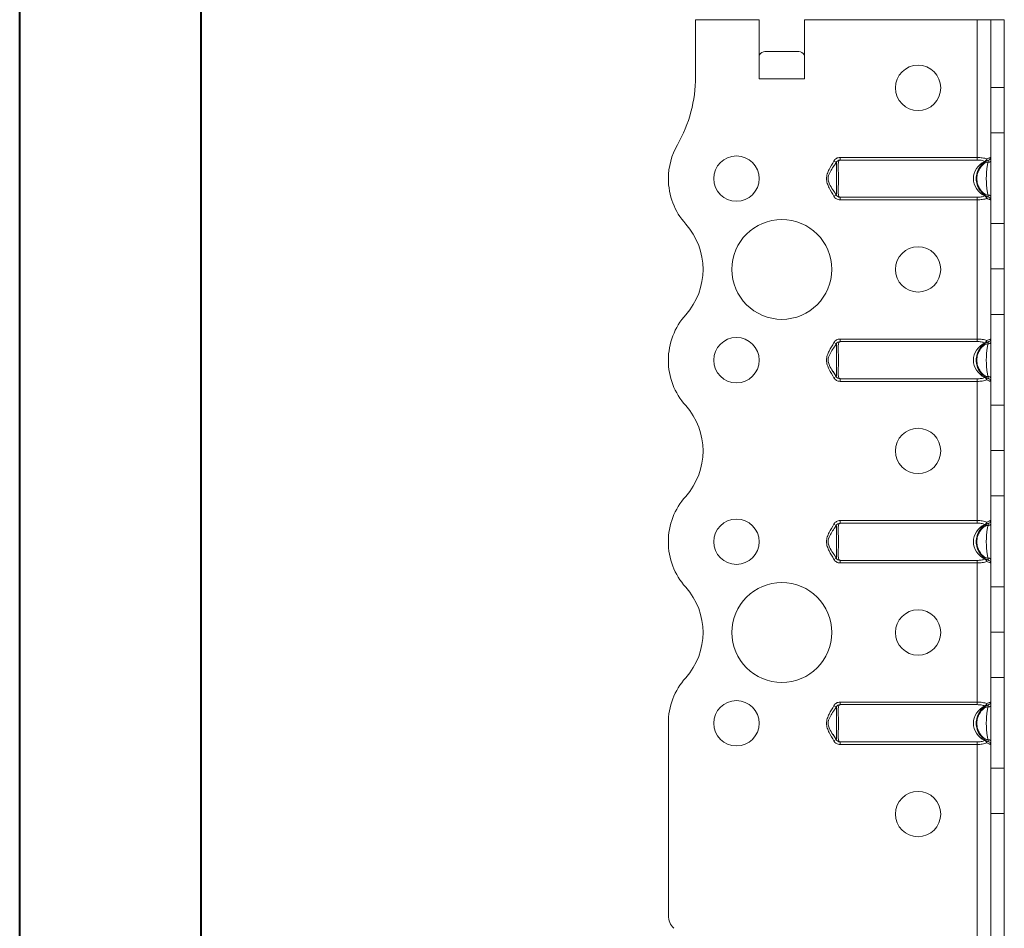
# Model space of a CAD drawing. Header units: millimetres. Extents: x 0 to 210, y 0 to 297.
# Tile 7 of 9: x 0 to 54, y 198 to 248. Entities that reach past the tile are written whole.
import ezdxf

# ---------------------------------------------------------------- set-up
doc = ezdxf.new("R2010")
doc.units = ezdxf.units.MM

msp = doc.modelspace()

# ---------------------------------------------------------------- linework, layer by layer
at = {"color": 7, "linetype": 'Continuous', "lineweight": 40}
for p, q in [((0.079, 0.215), (0.079, 297.215)), ((10.079, 5.215), (10.079, 292.215))]:
    msp.add_line(p, q, dxfattribs=at)
at = {"color": 7, "linetype": 'Continuous', "lineweight": 15}
for p, q in [((37.3, 247.704), (37.3, 244.564)), ((40.8, 247.704), (37.3, 247.704)), ((40.8, 244.454), (40.8, 247.704)), ((43.3, 244.454), (43.3, 247.704)), ((52.8, 247.704), (43.3, 247.704)), ((52.8, 247.704), (52.8, 240.12)), ((53.55, 247.704), (52.8, 247.704)), ((54.3, 247.704), (53.55, 247.704)), ((53.55, 243.979), (53.55, 247.704)), ((54.3, 243.979), (54.3, 247.704)), ((41.112, 245.954), (42.987, 245.954)), ((40.8, 244.454), (43.3, 244.454)), ((53.55, 243.979), (54.3, 243.979)), ((53.55, 241.479), (53.55, 243.979)), ((54.3, 243.979), (54.3, 241.479)), ((54.3, 241.479), (53.55, 241.479)), ((53.55, 241.479), (53.55, 236.479)), ((54.3, 236.479), (54.3, 241.479)), ((44.914, 239.924), (45.047, 239.855)), ((45.047, 239.855), (44.952, 239.696)), ((45.256, 240.12), (45.256, 239.98)), ((45.256, 240.12), (52.8, 240.12)), ((52.8, 239.98), (45.256, 239.98)), ((52.8, 240.12), (52.8, 239.98)), ((44.876, 238.338), (45.047, 238.052)), ((45.047, 238.052), (44.914, 237.984)), ((45.256, 237.928), (52.8, 237.928)), ((45.256, 237.928), (45.256, 237.788)), ((52.8, 237.788), (45.256, 237.788)), ((52.8, 237.928), (52.8, 237.788)), ((52.8, 237.788), (52.8, 230.12)), ((53.55, 236.479), (54.3, 236.479)), ((53.55, 233.979), (53.55, 236.479)), ((54.3, 236.479), (54.3, 233.979)), ((54.3, 233.979), (53.55, 233.979)), ((53.55, 233.978), (53.55, 233.979)), ((53.55, 233.978), (54.3, 233.978)), ((53.55, 231.479), (53.55, 233.978)), ((54.3, 233.978), (54.3, 233.979)), ((54.3, 233.978), (54.3, 231.479)), ((54.3, 231.479), (53.55, 231.479)), ((53.55, 231.479), (53.55, 226.479)), ((54.3, 226.479), (54.3, 231.479)), ((44.914, 229.924), (45.047, 229.855)), ((45.256, 230.12), (45.256, 229.98)), ((45.256, 230.12), (52.8, 230.12)), ((52.8, 229.98), (45.256, 229.98)), ((52.8, 230.12), (52.8, 229.98)), ((45.047, 229.855), (44.952, 229.696)), ((44.876, 228.338), (45.047, 228.052)), ((45.047, 228.052), (44.914, 227.984)), ((45.256, 227.928), (52.8, 227.928)), ((45.256, 227.928), (45.256, 227.788)), ((52.8, 227.788), (45.256, 227.788)), ((52.8, 227.928), (52.8, 227.788)), ((52.8, 227.788), (52.8, 220.12)), ((53.55, 226.479), (54.3, 226.479)), ((53.55, 223.979), (53.55, 226.479)), ((54.3, 226.479), (54.3, 223.979)), ((54.3, 223.979), (53.55, 223.979)), ((53.55, 223.978), (53.55, 223.979)), ((53.55, 223.978), (54.3, 223.978)), ((53.55, 221.479), (53.55, 223.978)), ((54.3, 223.978), (54.3, 223.979)), ((54.3, 223.978), (54.3, 221.479)), ((54.3, 221.479), (53.55, 221.479)), ((53.55, 221.479), (53.55, 216.479)), ((54.3, 216.479), (54.3, 221.479)), ((44.914, 219.924), (45.047, 219.855)), ((45.047, 219.855), (44.952, 219.696)), ((45.256, 220.12), (45.256, 219.98)), ((45.256, 220.12), (52.8, 220.12)), ((52.8, 219.98), (45.256, 219.98)), ((52.8, 220.12), (52.8, 219.98)), ((44.876, 218.338), (45.047, 218.052)), ((45.047, 218.052), (44.914, 217.984)), ((45.256, 217.928), (52.8, 217.928)), ((45.256, 217.928), (45.256, 217.788)), ((52.8, 217.788), (45.256, 217.788)), ((52.8, 217.928), (52.8, 217.788)), ((52.8, 217.788), (52.8, 210.12)), ((53.55, 216.479), (54.3, 216.479)), ((53.55, 213.979), (53.55, 216.479)), ((54.3, 216.479), (54.3, 213.979)), ((54.3, 213.979), (53.55, 213.979)), ((53.55, 213.978), (53.55, 213.979)), ((53.55, 213.978), (54.3, 213.978)), ((53.55, 211.479), (53.55, 213.978)), ((54.3, 213.978), (54.3, 213.979)), ((54.3, 213.978), (54.3, 211.479)), ((54.3, 211.479), (53.55, 211.479)), ((53.55, 211.479), (53.55, 206.478)), ((54.3, 206.478), (54.3, 211.479)), ((44.914, 209.924), (45.047, 209.855)), ((45.047, 209.855), (44.952, 209.696)), ((45.256, 210.12), (45.256, 209.98)), ((45.256, 210.12), (52.8, 210.12)), ((52.8, 209.98), (45.256, 209.98)), ((52.8, 210.12), (52.8, 209.98)), ((35.8, 208.954), (35.8, 198.368)), ((44.876, 208.338), (45.047, 208.052)), ((45.047, 208.052), (44.914, 207.984)), ((45.256, 207.928), (52.8, 207.928)), ((45.256, 207.928), (45.256, 207.788)), ((52.8, 207.788), (45.256, 207.788)), ((52.8, 207.928), (52.8, 207.788)), ((52.8, 207.788), (52.8, 180.954)), ((53.55, 206.478), (54.3, 206.478)), ((53.55, 203.98), (53.55, 206.478)), ((54.3, 206.478), (54.3, 203.98)), ((54.3, 203.98), (53.55, 203.98)), ((53.55, 196.454), (53.55, 203.98)), ((54.3, 196.454), (54.3, 203.98))]:
    msp.add_line(p, q, dxfattribs=at)
at = {"color": 7, "linetype": 'Continuous', "lineweight": 15, "flags": 128}
for points in [[(53.55, 239.924), (53.547, 239.91), (53.538, 239.897), (53.524, 239.885), (53.504, 239.875), (53.481, 239.866), (53.455, 239.86), (53.426, 239.856), (53.396, 239.855)], [(53.396, 238.052), (53.426, 238.051), (53.455, 238.047), (53.481, 238.041), (53.504, 238.033), (53.524, 238.022), (53.538, 238.01), (53.547, 237.997), (53.55, 237.984)], [(53.55, 229.924), (53.547, 229.91), (53.538, 229.897), (53.524, 229.885), (53.504, 229.875), (53.481, 229.866), (53.455, 229.86), (53.426, 229.856), (53.396, 229.855)], [(53.396, 228.052), (53.426, 228.051), (53.455, 228.047), (53.481, 228.041), (53.504, 228.033), (53.524, 228.022), (53.538, 228.01), (53.547, 227.997), (53.55, 227.984)], [(53.55, 219.924), (53.547, 219.91), (53.538, 219.897), (53.524, 219.885), (53.504, 219.875), (53.481, 219.866), (53.455, 219.86), (53.426, 219.856), (53.396, 219.855)], [(53.396, 218.052), (53.426, 218.051), (53.455, 218.047), (53.481, 218.041), (53.504, 218.033), (53.524, 218.022), (53.538, 218.01), (53.547, 217.997), (53.55, 217.984)], [(53.55, 209.924), (53.547, 209.91), (53.538, 209.897), (53.524, 209.885), (53.504, 209.875), (53.481, 209.866), (53.455, 209.86), (53.426, 209.856), (53.396, 209.855)], [(53.396, 208.052), (53.426, 208.051), (53.455, 208.047), (53.481, 208.041), (53.504, 208.033), (53.524, 208.022), (53.538, 208.01), (53.547, 207.997), (53.55, 207.984)]]:
    msp.add_lwpolyline(points, dxfattribs=at)
at = {"color": 7, "linetype": 'Continuous', "lineweight": 15}
for centre, radius in [((49.55, 243.954), 1.25), ((39.55, 238.954), 1.25), ((42.05, 233.954), 2.75), ((49.55, 233.954), 1.25), ((39.55, 228.954), 1.25), ((49.55, 223.954), 1.25), ((39.55, 218.954), 1.25), ((42.05, 213.954), 2.75), ((49.55, 213.954), 1.25), ((39.55, 208.954), 1.25), ((49.55, 203.954), 1.25)]:
    msp.add_circle(centre, radius, dxfattribs=at)
for centre, radius, start, end in [((29.8, 244.564), 7.5, 330.0736, 0), ((39.55, 238.951), 3.75, 150.0736, 179.9591), ((53.131, 240.09), 0.206, 296.6884, 344.8265), ((53.261, 239.98), 0.0829, 243.0713, 296.9287), ((53.229, 239.991), 0.11, 309.351, 23.8135), ((53.4, 240.12), 0.15, 291.1002, 0), ((39.55, 238.954), 3.75, 180, 221.8123), ((53.261, 237.928), 0.0829, 63.0713, 116.9287), ((53.131, 237.818), 0.206, 15.1735, 63.3116), ((53.229, 237.916), 0.11, 336.1865, 50.649), ((53.4, 237.788), 0.15, 0, 68.8998), ((33.96, 233.954), 3.75, 318.1863, 41.8123), ((39.549, 228.954), 3.749, 138.1863, 180), ((53.131, 230.09), 0.206, 296.6884, 344.8265), ((53.261, 229.98), 0.0829, 243.0713, 296.9287), ((53.229, 229.991), 0.11, 309.351, 23.8135), ((53.4, 230.12), 0.15, 291.1002, 0), ((39.549, 228.954), 3.75, 180, 221.8137), ((53.261, 227.928), 0.0829, 63.0713, 116.9287), ((53.131, 227.818), 0.206, 15.1735, 63.3116), ((53.229, 227.916), 0.11, 336.1865, 50.649), ((53.4, 227.788), 0.15, 0, 68.8998), ((33.96, 223.954), 3.75, 318.1863, 41.8137), ((39.549, 218.954), 3.75, 138.1863, 180), ((53.131, 220.09), 0.206, 296.6884, 344.8265), ((53.261, 219.98), 0.0829, 243.0713, 296.9287), ((53.229, 219.991), 0.11, 309.351, 23.8135), ((53.4, 220.12), 0.15, 291.1002, 0), ((39.549, 218.954), 3.75, 180, 221.8137), ((53.261, 217.928), 0.0829, 63.0713, 116.9287), ((53.131, 217.818), 0.206, 15.1735, 63.3116), ((53.229, 217.916), 0.11, 336.1865, 50.649), ((53.4, 217.788), 0.15, 0, 68.8998), ((33.96, 213.954), 3.75, 318.1863, 41.8137), ((39.549, 208.954), 3.75, 138.1863, 180), ((53.131, 210.09), 0.206, 296.6884, 344.8265), ((53.261, 209.98), 0.0829, 243.0713, 296.9287), ((53.229, 209.991), 0.11, 309.351, 23.8135), ((53.4, 210.12), 0.15, 291.1002, 0), ((53.261, 207.928), 0.0829, 63.0713, 116.9287), ((53.131, 207.818), 0.206, 15.1735, 63.3116), ((53.229, 207.916), 0.11, 336.1865, 50.649), ((53.4, 207.788), 0.15, 0, 68.8998), ((36.8, 198.368), 1, 180, 225)]:
    msp.add_arc(centre, radius, start, end, dxfattribs=at)
for centre, major_axis, ratio, start_param, end_param in [((41.112, 244.454), (0, 1.5), 0.416667, 0, 0.523599), ((42.987, 244.454), (0, 1.5), 0.416667, 5.759587, 6.283185), ((53.85, 238.954), (1.25, 0), 0.88, 2.095075, 4.18811), ((53.85, 228.954), (1.25, 0), 0.88, 2.095075, 4.18811), ((53.85, 218.954), (1.25, 0), 0.88, 2.095075, 4.18811), ((53.85, 208.954), (1.25, 0), 0.88, 2.095075, 4.18811)]:
    msp.add_ellipse(centre, major_axis=major_axis, ratio=ratio, start_param=start_param, end_param=end_param, dxfattribs=at)
for points, knots in [([(44.914, 237.984), (44.833, 238.141), (44.737, 238.291), (44.615, 238.527), (44.578, 238.607), (44.523, 238.776), (44.507, 238.866), (44.507, 239.044), (44.523, 239.131), (44.578, 239.3), (44.615, 239.381), (44.737, 239.616), (44.833, 239.766), (44.914, 239.924)], [0, 0, 0, 0, 0.25, 0.25, 0.375, 0.375, 0.5, 0.5, 0.625, 0.625, 0.75, 0.75, 1, 1, 1, 1]), ([(45.064, 239.867), (44.947, 239.7), (44.769, 239.444), (44.6, 239.123), (44.604, 238.982), (44.605, 238.951)], [0, 0, 0, 0, 0.597512, 0.912081, 1, 1, 1, 1]), ([(45.256, 240.12), (45.187, 240.12), (45.118, 240.102), (44.997, 240.036), (44.946, 239.986), (44.914, 239.924)], [0, 0, 0, 0, 0.5, 0.5, 1, 1, 1, 1]), ([(45.047, 239.855), (45.067, 239.893), (45.1, 239.923), (45.175, 239.963), (45.215, 239.975), (45.256, 239.98)], [0, 0, 0, 0, 0.5, 0.5, 1, 1, 1, 1]), ([(45.047, 238.052), (45.047, 238.05), (45.05, 238.067), (45.054, 238.113), (45.055, 238.141), (45.057, 238.235), (45.058, 238.312), (45.059, 238.478), (45.059, 238.569), (45.059, 238.759), (45.06, 238.856), (45.06, 239.053), (45.059, 239.149), (45.059, 239.338), (45.059, 239.429), (45.058, 239.595), (45.057, 239.672), (45.055, 239.767), (45.054, 239.795), (45.05, 239.84), (45.047, 239.857), (45.047, 239.855)], [0, 0, 0, 0, 0.0625, 0.0625, 0.125, 0.125, 0.25, 0.25, 0.375, 0.375, 0.5, 0.5, 0.625, 0.625, 0.75, 0.75, 0.875, 0.875, 0.9375, 0.9375, 1, 1, 1, 1]), ([(45.256, 239.98), (45.242, 239.971), (45.227, 239.962), (45.198, 239.941), (45.186, 239.93), (45.168, 239.89), (45.164, 239.859), (45.158, 239.791), (45.157, 239.754), (45.156, 239.673), (45.156, 239.629), (45.157, 239.492), (45.159, 239.392), (45.163, 239.178), (45.164, 239.068), (45.165, 238.843), (45.163, 238.732), (45.159, 238.518), (45.157, 238.416), (45.155, 238.233), (45.155, 238.151), (45.164, 238.049), (45.168, 238.018), (45.186, 237.978), (45.198, 237.966), (45.226, 237.946), (45.242, 237.936), (45.256, 237.928)], [0, 0, 0, 0, 0.03125, 0.03125, 0.0625, 0.0625, 0.125, 0.125, 0.1875, 0.1875, 0.25, 0.25, 0.375, 0.375, 0.5, 0.5, 0.625, 0.625, 0.75, 0.75, 0.875, 0.875, 0.9375, 0.9375, 0.96875, 0.96875, 1, 1, 1, 1]), ([(53.454, 237.928), (53.431, 237.936), (53.41, 237.945), (53.366, 237.965), (53.344, 237.977), (53.271, 238.016), (53.224, 238.047), (53.135, 238.115), (53.094, 238.153), (53.016, 238.233), (52.98, 238.277), (52.884, 238.415), (52.834, 238.517), (52.784, 238.676), (52.771, 238.73), (52.754, 238.84), (52.75, 238.897), (52.749, 239.065), (52.766, 239.176), (52.834, 239.39), (52.883, 239.49), (53.011, 239.675), (53.088, 239.756), (53.221, 239.858), (53.269, 239.89), (53.341, 239.93), (53.365, 239.941), (53.409, 239.962), (53.431, 239.971), (53.454, 239.98)], [0, 0, 0, 0, 0.03125, 0.03125, 0.0625, 0.0625, 0.125, 0.125, 0.1875, 0.1875, 0.25, 0.25, 0.375, 0.375, 0.4375, 0.4375, 0.5, 0.5, 0.625, 0.625, 0.75, 0.75, 0.875, 0.875, 0.9375, 0.9375, 0.96875, 0.96875, 1, 1, 1, 1]), ([(53.396, 239.855), (53.346, 239.857), (53.299, 239.84), (53.211, 239.795), (53.171, 239.767), (53.059, 239.672), (52.995, 239.595), (52.894, 239.428), (52.856, 239.338), (52.805, 239.148), (52.792, 239.052), (52.792, 238.856), (52.805, 238.759), (52.855, 238.571), (52.894, 238.479), (52.995, 238.313), (53.058, 238.236), (53.171, 238.141), (53.211, 238.112), (53.298, 238.068), (53.346, 238.05), (53.396, 238.052)], [0, 0, 0, 0, 0.0625, 0.0625, 0.125, 0.125, 0.25, 0.25, 0.375, 0.375, 0.5, 0.5, 0.625, 0.625, 0.75, 0.75, 0.875, 0.875, 0.9375, 0.9375, 1, 1, 1, 1]), ([(52.8, 240.12), (52.85, 240.12), (52.899, 240.118), (52.996, 240.112), (53.044, 240.107), (53.18, 240.088), (53.262, 240.067), (53.33, 240.036)], [0, 0, 0, 0, 0.25, 0.25, 0.5, 0.5, 1, 1, 1, 1]), ([(53.224, 239.906), (53.168, 239.934), (53.101, 239.952), (52.956, 239.975), (52.878, 239.98), (52.8, 239.98)], [0, 0, 0, 0, 0.5, 0.5, 1, 1, 1, 1]), ([(53.396, 238.052), (53.379, 238.126), (53.367, 238.197), (53.347, 238.339), (53.339, 238.41), (53.326, 238.555), (53.32, 238.629), (53.312, 238.786), (53.309, 238.87), (53.309, 239.04), (53.312, 239.123), (53.321, 239.279), (53.326, 239.353), (53.339, 239.498), (53.347, 239.569), (53.367, 239.711), (53.38, 239.782), (53.396, 239.855)], [0, 0, 0, 0, 0.125, 0.125, 0.25, 0.25, 0.375, 0.375, 0.5, 0.5, 0.625, 0.625, 0.75, 0.75, 0.875, 0.875, 1, 1, 1, 1]), ([(53.33, 240.036), (53.397, 240.067), (53.453, 240.088), (53.51, 240.107), (53.525, 240.112), (53.545, 240.118), (53.55, 240.12), (53.55, 240.12)], [0, 0, 0, 0, 0.5, 0.5, 0.75, 0.75, 1, 1, 1, 1]), ([(53.454, 239.98), (53.442, 239.975), (53.428, 239.963), (53.409, 239.924), (53.404, 239.894), (53.396, 239.855)], [0, 0, 0, 0, 0.5, 0.5, 1, 1, 1, 1]), ([(44.605, 238.951), (44.604, 238.927), (44.599, 238.825), (44.737, 238.496), (44.923, 238.237), (45.064, 238.04)], [0, 0, 0, 0, 0.070002, 0.294685, 1, 1, 1, 1]), ([(45.256, 237.928), (45.215, 237.932), (45.175, 237.945), (45.1, 237.984), (45.067, 238.014), (45.047, 238.052)], [0, 0, 0, 0, 0.5, 0.5, 1, 1, 1, 1]), ([(53.396, 238.052), (53.404, 238.014), (53.409, 237.984), (53.428, 237.944), (53.442, 237.932), (53.454, 237.928)], [0, 0, 0, 0, 0.5, 0.5, 1, 1, 1, 1]), ([(44.914, 237.984), (44.946, 237.921), (44.997, 237.871), (45.118, 237.805), (45.187, 237.788), (45.256, 237.788)], [0, 0, 0, 0, 0.5, 0.5, 1, 1, 1, 1]), ([(52.8, 237.928), (52.878, 237.928), (52.956, 237.932), (53.101, 237.955), (53.168, 237.973), (53.224, 238.002)], [0, 0, 0, 0, 0.5, 0.5, 1, 1, 1, 1]), ([(53.33, 237.872), (53.262, 237.84), (53.18, 237.82), (53.044, 237.8), (52.996, 237.795), (52.899, 237.789), (52.85, 237.788), (52.8, 237.788)], [0, 0, 0, 0, 0.5, 0.5, 0.75, 0.75, 1, 1, 1, 1]), ([(53.55, 237.788), (53.55, 237.788), (53.545, 237.789), (53.525, 237.795), (53.51, 237.8), (53.453, 237.82), (53.397, 237.84), (53.33, 237.872)], [0, 0, 0, 0, 0.25, 0.25, 0.5, 0.5, 1, 1, 1, 1]), ([(44.914, 227.984), (44.833, 228.141), (44.737, 228.291), (44.615, 228.527), (44.578, 228.607), (44.523, 228.776), (44.507, 228.866), (44.507, 229.044), (44.523, 229.131), (44.578, 229.3), (44.615, 229.381), (44.737, 229.616), (44.833, 229.766), (44.914, 229.924)], [0, 0, 0, 0, 0.25, 0.25, 0.375, 0.375, 0.5, 0.5, 0.625, 0.625, 0.75, 0.75, 1, 1, 1, 1]), ([(45.256, 230.12), (45.187, 230.12), (45.118, 230.102), (44.997, 230.036), (44.946, 229.986), (44.914, 229.924)], [0, 0, 0, 0, 0.5, 0.5, 1, 1, 1, 1]), ([(45.047, 229.855), (45.067, 229.893), (45.1, 229.923), (45.175, 229.963), (45.215, 229.975), (45.256, 229.98)], [0, 0, 0, 0, 0.5, 0.5, 1, 1, 1, 1]), ([(45.256, 229.98), (45.242, 229.971), (45.227, 229.962), (45.198, 229.941), (45.186, 229.93), (45.168, 229.89), (45.164, 229.859), (45.158, 229.791), (45.157, 229.754), (45.156, 229.673), (45.156, 229.629), (45.157, 229.492), (45.159, 229.392), (45.163, 229.178), (45.164, 229.068), (45.165, 228.843), (45.163, 228.732), (45.159, 228.518), (45.157, 228.416), (45.155, 228.233), (45.155, 228.151), (45.164, 228.049), (45.168, 228.018), (45.186, 227.978), (45.198, 227.966), (45.226, 227.946), (45.242, 227.936), (45.256, 227.928)], [0, 0, 0, 0, 0.03125, 0.03125, 0.0625, 0.0625, 0.125, 0.125, 0.1875, 0.1875, 0.25, 0.25, 0.375, 0.375, 0.5, 0.5, 0.625, 0.625, 0.75, 0.75, 0.875, 0.875, 0.9375, 0.9375, 0.96875, 0.96875, 1, 1, 1, 1]), ([(53.454, 227.928), (53.431, 227.936), (53.41, 227.945), (53.366, 227.965), (53.344, 227.977), (53.271, 228.016), (53.224, 228.047), (53.135, 228.115), (53.094, 228.153), (53.016, 228.233), (52.98, 228.277), (52.884, 228.415), (52.834, 228.517), (52.784, 228.676), (52.771, 228.73), (52.754, 228.84), (52.75, 228.897), (52.749, 229.065), (52.766, 229.176), (52.834, 229.39), (52.883, 229.49), (53.011, 229.675), (53.088, 229.756), (53.221, 229.858), (53.269, 229.89), (53.341, 229.93), (53.365, 229.941), (53.409, 229.962), (53.431, 229.971), (53.454, 229.98)], [0, 0, 0, 0, 0.03125, 0.03125, 0.0625, 0.0625, 0.125, 0.125, 0.1875, 0.1875, 0.25, 0.25, 0.375, 0.375, 0.4375, 0.4375, 0.5, 0.5, 0.625, 0.625, 0.75, 0.75, 0.875, 0.875, 0.9375, 0.9375, 0.96875, 0.96875, 1, 1, 1, 1]), ([(52.8, 230.12), (52.85, 230.12), (52.899, 230.118), (52.996, 230.112), (53.044, 230.107), (53.18, 230.088), (53.262, 230.067), (53.33, 230.036)], [0, 0, 0, 0, 0.25, 0.25, 0.5, 0.5, 1, 1, 1, 1]), ([(53.224, 229.906), (53.168, 229.934), (53.101, 229.952), (52.956, 229.975), (52.878, 229.98), (52.8, 229.98)], [0, 0, 0, 0, 0.5, 0.5, 1, 1, 1, 1]), ([(53.33, 230.036), (53.397, 230.067), (53.453, 230.088), (53.51, 230.107), (53.525, 230.112), (53.545, 230.118), (53.55, 230.12), (53.55, 230.12)], [0, 0, 0, 0, 0.5, 0.5, 0.75, 0.75, 1, 1, 1, 1]), ([(53.454, 229.98), (53.442, 229.975), (53.428, 229.963), (53.409, 229.924), (53.404, 229.894), (53.396, 229.855)], [0, 0, 0, 0, 0.5, 0.5, 1, 1, 1, 1]), ([(45.064, 229.867), (44.947, 229.7), (44.769, 229.444), (44.6, 229.123), (44.604, 228.982), (44.605, 228.951)], [0, 0, 0, 0, 0.597512, 0.912081, 1, 1, 1, 1]), ([(45.047, 228.052), (45.047, 228.05), (45.05, 228.067), (45.054, 228.113), (45.055, 228.141), (45.057, 228.235), (45.058, 228.312), (45.059, 228.478), (45.059, 228.569), (45.059, 228.759), (45.06, 228.856), (45.06, 229.053), (45.059, 229.149), (45.059, 229.338), (45.059, 229.429), (45.058, 229.595), (45.057, 229.672), (45.055, 229.767), (45.054, 229.795), (45.05, 229.84), (45.047, 229.857), (45.047, 229.855)], [0, 0, 0, 0, 0.0625, 0.0625, 0.125, 0.125, 0.25, 0.25, 0.375, 0.375, 0.5, 0.5, 0.625, 0.625, 0.75, 0.75, 0.875, 0.875, 0.9375, 0.9375, 1, 1, 1, 1]), ([(53.396, 229.855), (53.346, 229.857), (53.299, 229.84), (53.211, 229.795), (53.171, 229.767), (53.059, 229.672), (52.995, 229.595), (52.894, 229.428), (52.856, 229.338), (52.805, 229.148), (52.792, 229.052), (52.792, 228.856), (52.805, 228.759), (52.855, 228.571), (52.894, 228.479), (52.995, 228.313), (53.058, 228.236), (53.171, 228.141), (53.211, 228.112), (53.298, 228.068), (53.346, 228.05), (53.396, 228.052)], [0, 0, 0, 0, 0.0625, 0.0625, 0.125, 0.125, 0.25, 0.25, 0.375, 0.375, 0.5, 0.5, 0.625, 0.625, 0.75, 0.75, 0.875, 0.875, 0.9375, 0.9375, 1, 1, 1, 1]), ([(53.396, 228.052), (53.379, 228.126), (53.367, 228.197), (53.347, 228.339), (53.339, 228.41), (53.326, 228.555), (53.32, 228.629), (53.312, 228.786), (53.309, 228.87), (53.309, 229.04), (53.312, 229.123), (53.321, 229.279), (53.326, 229.353), (53.339, 229.498), (53.347, 229.569), (53.367, 229.711), (53.38, 229.782), (53.396, 229.855)], [0, 0, 0, 0, 0.125, 0.125, 0.25, 0.25, 0.375, 0.375, 0.5, 0.5, 0.625, 0.625, 0.75, 0.75, 0.875, 0.875, 1, 1, 1, 1]), ([(44.605, 228.951), (44.604, 228.927), (44.599, 228.825), (44.737, 228.496), (44.923, 228.237), (45.064, 228.04)], [0, 0, 0, 0, 0.070002, 0.294685, 1, 1, 1, 1]), ([(44.914, 227.984), (44.946, 227.921), (44.997, 227.871), (45.118, 227.805), (45.187, 227.788), (45.256, 227.788)], [0, 0, 0, 0, 0.5, 0.5, 1, 1, 1, 1]), ([(45.256, 227.928), (45.215, 227.932), (45.175, 227.945), (45.1, 227.984), (45.067, 228.014), (45.047, 228.052)], [0, 0, 0, 0, 0.5, 0.5, 1, 1, 1, 1]), ([(52.8, 227.928), (52.878, 227.928), (52.956, 227.932), (53.101, 227.955), (53.168, 227.973), (53.224, 228.002)], [0, 0, 0, 0, 0.5, 0.5, 1, 1, 1, 1]), ([(53.33, 227.872), (53.262, 227.84), (53.18, 227.82), (53.044, 227.8), (52.996, 227.795), (52.899, 227.789), (52.85, 227.788), (52.8, 227.788)], [0, 0, 0, 0, 0.5, 0.5, 0.75, 0.75, 1, 1, 1, 1]), ([(53.55, 227.788), (53.55, 227.788), (53.545, 227.789), (53.525, 227.795), (53.51, 227.8), (53.453, 227.82), (53.397, 227.84), (53.33, 227.872)], [0, 0, 0, 0, 0.25, 0.25, 0.5, 0.5, 1, 1, 1, 1]), ([(53.396, 228.052), (53.404, 228.014), (53.409, 227.984), (53.428, 227.944), (53.442, 227.932), (53.454, 227.928)], [0, 0, 0, 0, 0.5, 0.5, 1, 1, 1, 1]), ([(44.914, 217.984), (44.833, 218.141), (44.737, 218.291), (44.615, 218.527), (44.578, 218.607), (44.523, 218.776), (44.507, 218.866), (44.507, 219.044), (44.523, 219.131), (44.578, 219.3), (44.615, 219.381), (44.737, 219.616), (44.833, 219.766), (44.914, 219.924)], [0, 0, 0, 0, 0.25, 0.25, 0.375, 0.375, 0.5, 0.5, 0.625, 0.625, 0.75, 0.75, 1, 1, 1, 1]), ([(45.064, 219.867), (44.947, 219.7), (44.769, 219.444), (44.6, 219.123), (44.604, 218.982), (44.605, 218.951)], [0, 0, 0, 0, 0.597512, 0.912081, 1, 1, 1, 1]), ([(45.256, 220.12), (45.187, 220.12), (45.118, 220.102), (44.997, 220.036), (44.946, 219.986), (44.914, 219.924)], [0, 0, 0, 0, 0.5, 0.5, 1, 1, 1, 1]), ([(45.047, 219.855), (45.067, 219.893), (45.1, 219.923), (45.175, 219.963), (45.215, 219.975), (45.256, 219.98)], [0, 0, 0, 0, 0.5, 0.5, 1, 1, 1, 1]), ([(45.047, 218.052), (45.047, 218.05), (45.05, 218.067), (45.054, 218.113), (45.055, 218.141), (45.057, 218.235), (45.058, 218.312), (45.059, 218.478), (45.059, 218.569), (45.059, 218.759), (45.06, 218.856), (45.06, 219.053), (45.059, 219.149), (45.059, 219.338), (45.059, 219.429), (45.058, 219.595), (45.057, 219.672), (45.055, 219.767), (45.054, 219.795), (45.05, 219.84), (45.047, 219.857), (45.047, 219.855)], [0, 0, 0, 0, 0.0625, 0.0625, 0.125, 0.125, 0.25, 0.25, 0.375, 0.375, 0.5, 0.5, 0.625, 0.625, 0.75, 0.75, 0.875, 0.875, 0.9375, 0.9375, 1, 1, 1, 1]), ([(45.256, 219.98), (45.242, 219.971), (45.227, 219.962), (45.198, 219.941), (45.186, 219.93), (45.168, 219.89), (45.164, 219.859), (45.158, 219.791), (45.157, 219.754), (45.156, 219.673), (45.156, 219.629), (45.157, 219.492), (45.159, 219.392), (45.163, 219.178), (45.164, 219.068), (45.165, 218.843), (45.163, 218.732), (45.159, 218.518), (45.157, 218.416), (45.155, 218.233), (45.155, 218.151), (45.164, 218.049), (45.168, 218.018), (45.186, 217.978), (45.198, 217.966), (45.226, 217.946), (45.242, 217.936), (45.256, 217.928)], [0, 0, 0, 0, 0.03125, 0.03125, 0.0625, 0.0625, 0.125, 0.125, 0.1875, 0.1875, 0.25, 0.25, 0.375, 0.375, 0.5, 0.5, 0.625, 0.625, 0.75, 0.75, 0.875, 0.875, 0.9375, 0.9375, 0.96875, 0.96875, 1, 1, 1, 1]), ([(53.454, 217.928), (53.431, 217.936), (53.41, 217.945), (53.366, 217.965), (53.344, 217.977), (53.271, 218.016), (53.224, 218.047), (53.135, 218.115), (53.094, 218.153), (53.016, 218.233), (52.98, 218.277), (52.884, 218.415), (52.834, 218.517), (52.784, 218.676), (52.771, 218.73), (52.754, 218.84), (52.75, 218.897), (52.749, 219.065), (52.766, 219.176), (52.834, 219.39), (52.883, 219.49), (53.011, 219.675), (53.088, 219.756), (53.221, 219.858), (53.269, 219.89), (53.341, 219.93), (53.365, 219.941), (53.409, 219.962), (53.431, 219.971), (53.454, 219.98)], [0, 0, 0, 0, 0.03125, 0.03125, 0.0625, 0.0625, 0.125, 0.125, 0.1875, 0.1875, 0.25, 0.25, 0.375, 0.375, 0.4375, 0.4375, 0.5, 0.5, 0.625, 0.625, 0.75, 0.75, 0.875, 0.875, 0.9375, 0.9375, 0.96875, 0.96875, 1, 1, 1, 1]), ([(53.396, 219.855), (53.346, 219.857), (53.299, 219.84), (53.211, 219.795), (53.171, 219.767), (53.059, 219.672), (52.995, 219.595), (52.894, 219.428), (52.856, 219.338), (52.805, 219.148), (52.792, 219.052), (52.792, 218.856), (52.805, 218.759), (52.855, 218.571), (52.894, 218.479), (52.995, 218.313), (53.058, 218.236), (53.171, 218.141), (53.211, 218.112), (53.298, 218.068), (53.346, 218.05), (53.396, 218.052)], [0, 0, 0, 0, 0.0625, 0.0625, 0.125, 0.125, 0.25, 0.25, 0.375, 0.375, 0.5, 0.5, 0.625, 0.625, 0.75, 0.75, 0.875, 0.875, 0.9375, 0.9375, 1, 1, 1, 1]), ([(52.8, 220.12), (52.85, 220.12), (52.899, 220.118), (52.996, 220.112), (53.044, 220.107), (53.18, 220.088), (53.262, 220.067), (53.33, 220.036)], [0, 0, 0, 0, 0.25, 0.25, 0.5, 0.5, 1, 1, 1, 1]), ([(53.224, 219.906), (53.168, 219.934), (53.101, 219.952), (52.956, 219.975), (52.878, 219.98), (52.8, 219.98)], [0, 0, 0, 0, 0.5, 0.5, 1, 1, 1, 1]), ([(53.396, 218.052), (53.379, 218.126), (53.367, 218.197), (53.347, 218.339), (53.339, 218.41), (53.326, 218.555), (53.32, 218.629), (53.312, 218.786), (53.309, 218.87), (53.309, 219.04), (53.312, 219.123), (53.321, 219.279), (53.326, 219.353), (53.339, 219.498), (53.347, 219.569), (53.367, 219.711), (53.38, 219.782), (53.396, 219.855)], [0, 0, 0, 0, 0.125, 0.125, 0.25, 0.25, 0.375, 0.375, 0.5, 0.5, 0.625, 0.625, 0.75, 0.75, 0.875, 0.875, 1, 1, 1, 1]), ([(53.33, 220.036), (53.397, 220.067), (53.453, 220.088), (53.51, 220.107), (53.525, 220.112), (53.545, 220.118), (53.55, 220.12), (53.55, 220.12)], [0, 0, 0, 0, 0.5, 0.5, 0.75, 0.75, 1, 1, 1, 1]), ([(53.454, 219.98), (53.442, 219.975), (53.428, 219.963), (53.409, 219.924), (53.404, 219.894), (53.396, 219.855)], [0, 0, 0, 0, 0.5, 0.5, 1, 1, 1, 1]), ([(44.605, 218.951), (44.604, 218.927), (44.599, 218.825), (44.737, 218.496), (44.923, 218.237), (45.064, 218.04)], [0, 0, 0, 0, 0.070002, 0.294685, 1, 1, 1, 1]), ([(44.914, 217.984), (44.946, 217.921), (44.997, 217.871), (45.118, 217.805), (45.187, 217.788), (45.256, 217.788)], [0, 0, 0, 0, 0.5, 0.5, 1, 1, 1, 1]), ([(45.256, 217.928), (45.215, 217.932), (45.175, 217.945), (45.1, 217.984), (45.067, 218.014), (45.047, 218.052)], [0, 0, 0, 0, 0.5, 0.5, 1, 1, 1, 1]), ([(52.8, 217.928), (52.878, 217.928), (52.956, 217.932), (53.101, 217.955), (53.168, 217.973), (53.224, 218.002)], [0, 0, 0, 0, 0.5, 0.5, 1, 1, 1, 1]), ([(53.396, 218.052), (53.404, 218.014), (53.409, 217.984), (53.428, 217.944), (53.442, 217.932), (53.454, 217.928)], [0, 0, 0, 0, 0.5, 0.5, 1, 1, 1, 1]), ([(53.33, 217.872), (53.262, 217.84), (53.18, 217.82), (53.044, 217.8), (52.996, 217.795), (52.899, 217.789), (52.85, 217.788), (52.8, 217.788)], [0, 0, 0, 0, 0.5, 0.5, 0.75, 0.75, 1, 1, 1, 1]), ([(53.55, 217.788), (53.55, 217.788), (53.545, 217.789), (53.525, 217.795), (53.51, 217.8), (53.453, 217.82), (53.397, 217.84), (53.33, 217.872)], [0, 0, 0, 0, 0.25, 0.25, 0.5, 0.5, 1, 1, 1, 1]), ([(44.914, 207.984), (44.833, 208.141), (44.737, 208.291), (44.615, 208.527), (44.578, 208.607), (44.523, 208.776), (44.507, 208.866), (44.507, 209.044), (44.523, 209.131), (44.578, 209.3), (44.615, 209.381), (44.737, 209.616), (44.833, 209.766), (44.914, 209.924)], [0, 0, 0, 0, 0.25, 0.25, 0.375, 0.375, 0.5, 0.5, 0.625, 0.625, 0.75, 0.75, 1, 1, 1, 1]), ([(45.064, 209.867), (44.947, 209.7), (44.769, 209.444), (44.6, 209.123), (44.604, 208.982), (44.605, 208.951)], [0, 0, 0, 0, 0.597512, 0.912081, 1, 1, 1, 1]), ([(45.256, 210.12), (45.187, 210.12), (45.118, 210.102), (44.997, 210.036), (44.946, 209.986), (44.914, 209.924)], [0, 0, 0, 0, 0.5, 0.5, 1, 1, 1, 1]), ([(45.047, 209.855), (45.067, 209.893), (45.1, 209.923), (45.175, 209.963), (45.215, 209.975), (45.256, 209.98)], [0, 0, 0, 0, 0.5, 0.5, 1, 1, 1, 1]), ([(45.047, 208.052), (45.047, 208.05), (45.05, 208.067), (45.054, 208.113), (45.055, 208.141), (45.057, 208.235), (45.058, 208.312), (45.059, 208.478), (45.059, 208.569), (45.059, 208.759), (45.06, 208.856), (45.06, 209.053), (45.059, 209.149), (45.059, 209.338), (45.059, 209.429), (45.058, 209.595), (45.057, 209.672), (45.055, 209.767), (45.054, 209.795), (45.05, 209.84), (45.047, 209.857), (45.047, 209.855)], [0, 0, 0, 0, 0.0625, 0.0625, 0.125, 0.125, 0.25, 0.25, 0.375, 0.375, 0.5, 0.5, 0.625, 0.625, 0.75, 0.75, 0.875, 0.875, 0.9375, 0.9375, 1, 1, 1, 1]), ([(45.256, 209.98), (45.242, 209.971), (45.227, 209.962), (45.198, 209.941), (45.186, 209.93), (45.168, 209.89), (45.164, 209.859), (45.158, 209.791), (45.157, 209.754), (45.156, 209.673), (45.156, 209.629), (45.157, 209.492), (45.159, 209.392), (45.163, 209.178), (45.164, 209.068), (45.165, 208.843), (45.163, 208.732), (45.159, 208.518), (45.157, 208.416), (45.155, 208.233), (45.155, 208.151), (45.164, 208.049), (45.168, 208.018), (45.186, 207.978), (45.198, 207.966), (45.226, 207.946), (45.242, 207.936), (45.256, 207.928)], [0, 0, 0, 0, 0.03125, 0.03125, 0.0625, 0.0625, 0.125, 0.125, 0.1875, 0.1875, 0.25, 0.25, 0.375, 0.375, 0.5, 0.5, 0.625, 0.625, 0.75, 0.75, 0.875, 0.875, 0.9375, 0.9375, 0.96875, 0.96875, 1, 1, 1, 1]), ([(53.454, 207.928), (53.431, 207.936), (53.41, 207.945), (53.366, 207.965), (53.344, 207.977), (53.271, 208.016), (53.224, 208.047), (53.135, 208.115), (53.094, 208.153), (53.016, 208.233), (52.98, 208.277), (52.884, 208.415), (52.834, 208.517), (52.784, 208.676), (52.771, 208.73), (52.754, 208.84), (52.75, 208.897), (52.749, 209.065), (52.766, 209.176), (52.834, 209.39), (52.883, 209.49), (53.011, 209.675), (53.088, 209.756), (53.221, 209.858), (53.269, 209.89), (53.341, 209.93), (53.365, 209.941), (53.409, 209.962), (53.431, 209.971), (53.454, 209.98)], [0, 0, 0, 0, 0.03125, 0.03125, 0.0625, 0.0625, 0.125, 0.125, 0.1875, 0.1875, 0.25, 0.25, 0.375, 0.375, 0.4375, 0.4375, 0.5, 0.5, 0.625, 0.625, 0.75, 0.75, 0.875, 0.875, 0.9375, 0.9375, 0.96875, 0.96875, 1, 1, 1, 1]), ([(53.396, 209.855), (53.346, 209.857), (53.299, 209.84), (53.211, 209.795), (53.171, 209.767), (53.059, 209.672), (52.995, 209.595), (52.894, 209.428), (52.856, 209.338), (52.805, 209.148), (52.792, 209.052), (52.792, 208.856), (52.805, 208.759), (52.855, 208.571), (52.894, 208.479), (52.995, 208.313), (53.058, 208.236), (53.171, 208.141), (53.211, 208.112), (53.298, 208.068), (53.346, 208.05), (53.396, 208.052)], [0, 0, 0, 0, 0.0625, 0.0625, 0.125, 0.125, 0.25, 0.25, 0.375, 0.375, 0.5, 0.5, 0.625, 0.625, 0.75, 0.75, 0.875, 0.875, 0.9375, 0.9375, 1, 1, 1, 1]), ([(52.8, 210.12), (52.85, 210.12), (52.899, 210.118), (52.996, 210.112), (53.044, 210.107), (53.18, 210.088), (53.262, 210.067), (53.33, 210.036)], [0, 0, 0, 0, 0.25, 0.25, 0.5, 0.5, 1, 1, 1, 1]), ([(53.224, 209.906), (53.168, 209.934), (53.101, 209.952), (52.956, 209.975), (52.878, 209.98), (52.8, 209.98)], [0, 0, 0, 0, 0.5, 0.5, 1, 1, 1, 1]), ([(53.396, 208.052), (53.379, 208.126), (53.367, 208.197), (53.347, 208.339), (53.339, 208.41), (53.326, 208.555), (53.32, 208.629), (53.312, 208.786), (53.309, 208.87), (53.309, 209.04), (53.312, 209.123), (53.321, 209.279), (53.326, 209.353), (53.339, 209.498), (53.347, 209.569), (53.367, 209.711), (53.38, 209.782), (53.396, 209.855)], [0, 0, 0, 0, 0.125, 0.125, 0.25, 0.25, 0.375, 0.375, 0.5, 0.5, 0.625, 0.625, 0.75, 0.75, 0.875, 0.875, 1, 1, 1, 1]), ([(53.33, 210.036), (53.397, 210.067), (53.453, 210.088), (53.51, 210.107), (53.525, 210.112), (53.545, 210.118), (53.55, 210.12), (53.55, 210.12)], [0, 0, 0, 0, 0.5, 0.5, 0.75, 0.75, 1, 1, 1, 1]), ([(53.454, 209.98), (53.442, 209.975), (53.428, 209.963), (53.409, 209.924), (53.404, 209.894), (53.396, 209.855)], [0, 0, 0, 0, 0.5, 0.5, 1, 1, 1, 1]), ([(44.605, 208.951), (44.604, 208.927), (44.599, 208.825), (44.737, 208.496), (44.923, 208.237), (45.064, 208.04)], [0, 0, 0, 0, 0.070002, 0.294685, 1, 1, 1, 1]), ([(44.914, 207.984), (44.946, 207.921), (44.997, 207.871), (45.118, 207.805), (45.187, 207.788), (45.256, 207.788)], [0, 0, 0, 0, 0.5, 0.5, 1, 1, 1, 1]), ([(45.256, 207.928), (45.215, 207.932), (45.175, 207.945), (45.1, 207.984), (45.067, 208.014), (45.047, 208.052)], [0, 0, 0, 0, 0.5, 0.5, 1, 1, 1, 1]), ([(52.8, 207.928), (52.878, 207.928), (52.956, 207.932), (53.101, 207.955), (53.168, 207.973), (53.224, 208.002)], [0, 0, 0, 0, 0.5, 0.5, 1, 1, 1, 1]), ([(53.33, 207.872), (53.262, 207.84), (53.18, 207.82), (53.044, 207.8), (52.996, 207.795), (52.899, 207.789), (52.85, 207.788), (52.8, 207.788)], [0, 0, 0, 0, 0.5, 0.5, 0.75, 0.75, 1, 1, 1, 1]), ([(53.55, 207.788), (53.55, 207.788), (53.545, 207.789), (53.525, 207.795), (53.51, 207.8), (53.453, 207.82), (53.397, 207.84), (53.33, 207.872)], [0, 0, 0, 0, 0.25, 0.25, 0.5, 0.5, 1, 1, 1, 1]), ([(53.396, 208.052), (53.404, 208.014), (53.409, 207.984), (53.428, 207.944), (53.442, 207.932), (53.454, 207.928)], [0, 0, 0, 0, 0.5, 0.5, 1, 1, 1, 1])]:
    msp.add_open_spline(points, degree=3, knots=knots, dxfattribs=at)

doc.saveas('drawing.dxf')
